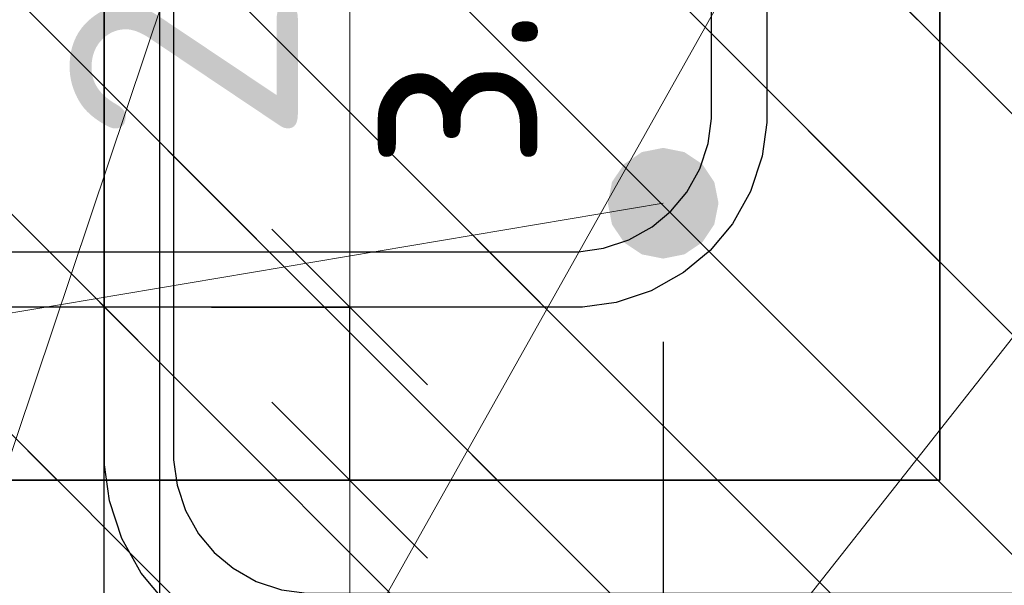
# Model space of a CAD drawing. Header units: metres. Extents: x -38 to 114, y -15 to 21.
# Tile 121 of 244: x 72.2129 to 72.3552, y 3.2431 to 3.3248. Entities that reach past the tile are written whole.
import ezdxf

# ---------------------------------------------------------------- set-up
doc = ezdxf.new("R2010")
doc.units = ezdxf.units.M
doc.header["$PDMODE"] = 65
for name, color, linetype, lineweight in [('XR$3$Арм.стержн. Арматура края', 96, 'Continuous', 35), ('XR$3$Арм.стержн.горизонт. 1', 180, 'Continuous', 35), ('XR$3$Размерная линия (1)', 7, 'Continuous', 13), ('XR$3$Размерная линия_ общее', 7, 'Continuous', 13), ('XR$4$Арм.стержн. Арматура края', 96, 'Continuous', 35), ('XR$4$Арм.стержн. Хомут', 240, 'Continuous', 35), ('XR$4$Арм.стержн.горизонт. 1', 180, 'Continuous', 35), ('XR$4$Размерная линия (1)', 7, 'Continuous', 13), ('XR$6$Арм.стержн. Арматура края', 96, 'Continuous', 35), ('XR$6$Арм.стержн. Хомут', 240, 'Continuous', 35), ('XR$6$Арм.стержн.горизонт. 1', 180, 'Continuous', 35), ('XR$6$Размерная линия (1)', 7, 'Continuous', 13)]:
    doc.layers.add(name, color=color, linetype=linetype, lineweight=lineweight)
doc.styles.add('ISOCPEUR', font='txt')
doc.dimstyles.new('DIMSTYLE_11', dxfattribs={"dimtxt": 0.033, "dimasz": 0.0375, "dimexe": 0, "dimexo": 0, "dimgap": 0.0165, "dimtad": 2, "dimdec": 0, "dimlfac": 1000, "dimrnd": 1, "dimzin": 12, "dimdsep": 46, "dimtxsty": 'ISOCPEUR', "dimblk1": 'ALL_ML_STRICH', "dimblk2": 'ALL_ML_STRICH', "dimsah": 1, "dimcen": 0, "dimclrd": 7, "dimclre": 256, "dimclrt": 7, "dimadec": 0, "dimazin": 0, "dimtfac": 1, "dimtdec": 0, "dimtix": 1, "dimtmove": 2, "dimatfit": 3, "dimfxl": 0, "dimtvp": 1.2, "dimtzin": 0, "dimlwd": 0, "dimlwe": -3, "dimarcsym": 0})
doc.dimstyles.new('DIMSTYLE_12', dxfattribs={"dimtxt": 0.03, "dimasz": 0.03, "dimexe": 0, "dimexo": 0, "dimgap": 0.015, "dimtad": 2, "dimdec": 0, "dimlfac": 1000, "dimrnd": 1, "dimzin": 12, "dimdsep": 46, "dimtxsty": 'ISOCPEUR', "dimblk1": 'ALL_ML_STRICH', "dimblk2": 'ALL_ML_STRICH', "dimsah": 1, "dimcen": 0, "dimclrd": 7, "dimclre": 256, "dimclrt": 7, "dimadec": 0, "dimazin": 0, "dimtfac": 1, "dimtdec": 0, "dimtix": 1, "dimtmove": 2, "dimatfit": 3, "dimfxl": 0, "dimtzin": 0, "dimlwd": 0, "dimlwe": -3, "dimarcsym": 0})
doc.dimstyles.new('DIMSTYLE_23', dxfattribs={"dimtxt": 0.03, "dimasz": 0.03, "dimexe": 0, "dimexo": 0, "dimgap": 0.015, "dimtad": 2, "dimdec": 0, "dimlfac": 1000, "dimrnd": 5, "dimzin": 12, "dimdsep": 46, "dimtxsty": 'ISOCPEUR', "dimblk1": 'ALL_ML_STRICH', "dimblk2": 'ALL_ML_STRICH', "dimsah": 1, "dimcen": 0, "dimclrd": 7, "dimclre": 256, "dimclrt": 7, "dimadec": 0, "dimazin": 0, "dimtfac": 1, "dimtdec": 0, "dimtix": 1, "dimtmove": 2, "dimatfit": 3, "dimfxl": 0, "dimtvp": 1.2, "dimtzin": 0, "dimlwd": 0, "dimlwe": -3, "dimarcsym": 0})
doc.dimstyles.new('DIMSTYLE_24', dxfattribs={"dimtxt": 0.03, "dimasz": 0.03, "dimexe": 0, "dimexo": 0, "dimgap": 0.015, "dimtad": 2, "dimdec": 0, "dimlfac": 1000, "dimrnd": 5, "dimzin": 12, "dimdsep": 46, "dimtxsty": 'ISOCPEUR', "dimblk1": 'ALL_ML_STRICH', "dimblk2": 'ALL_ML_STRICH', "dimsah": 1, "dimcen": 0, "dimclrd": 7, "dimclre": 256, "dimclrt": 7, "dimadec": 0, "dimazin": 0, "dimtfac": 1, "dimtdec": 0, "dimtix": 1, "dimtmove": 2, "dimatfit": 3, "dimfxl": 0, "dimtzin": 0, "dimlwd": 0, "dimlwe": -3, "dimarcsym": 0})
pattern_1 = [(135, (0, 0), (-0.031819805, -0.031819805), [0.4, -0.05, 0, -0.05]), (135, (-0.01591, -0.01591), (-0.031819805, -0.031819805), [0.8, -0.1, 0.1, -0.1])]

# ---------------------------------------------------------------- blocks, each defined once
blk = doc.blocks.new('ALL_ML_STRICH')
at = {"color": 0, "linetype": 'ByBlock', "lineweight": -2}
for p, q in [((0, -0.5), (0, 0.5)), ((-0.3, -0.3), (0.3, 0.3)), ((-1, 0), (0.5, 0))]:
    blk.add_line(p, q, dxfattribs=at)
blk = doc.blocks.new('*D96')
at = {"layer": 'DEFPOINTS', "color": 7, "linetype": 'Continuous', "lineweight": 13, "transparency": 33554687}
for p in [(72.22062, 3.28331), (72.22562, 3.25831), (72.26061, 3.25831)]:
    blk.add_point(p, dxfattribs=at)
at = {"layer": 'XR$3$Размерная линия_ общее', "color": 253, "linetype": 'Continuous', "lineweight": -2, "true_color": 0xa0a0a0, "transparency": 33554687}
for p, q in [((72.24062, 3.28331), (72.26061, 3.28331)), ((72.24562, 3.25831), (72.26061, 3.25831))]:
    blk.add_line(p, q, dxfattribs=at)
at = {"layer": 'XR$3$Размерная линия_ общее', "color": 7, "linetype": 'Continuous', "lineweight": -2, "transparency": 33554687}
blk.add_line((72.26061, 3.25831), (72.26061, 3.28331), dxfattribs=at)
at = {"layer": 'XR$3$Размерная линия_ общее', "color": 7, "linetype": 'Continuous', "lineweight": 13, "transparency": 33554687, "xscale": 0.0375, "yscale": 0.0375, "zscale": 0.0375}
for p, rotation in [((72.26061, 3.28331), 90), ((72.26061, 3.25831), 270)]:
    blk.add_blockref('ALL_ML_STRICH', p, dxfattribs=dict(at, rotation=rotation))
at = {"layer": 'XR$3$Размерная линия_ общее', "color": 7, "linetype": 'Continuous', "lineweight": 13, "transparency": 33554687, "insert": (72.26082, 3.30308), "char_height": 0.027, "width": 0.00135, "attachment_point": 1, "rotation": 90, "line_spacing_factor": 0.60241, "style": 'ISOCPEUR'}
blk.add_mtext('з.с.', dxfattribs=at)
at = {"layer": 'XR$3$Размерная линия_ общее', "color": 7, "linetype": 'Continuous', "lineweight": 13, "transparency": 33554687, "insert": (72.23661, 3.33003), "char_height": 0.033, "width": 0.066, "attachment_point": 5, "rotation": 90, "style": 'ISOCPEUR'}
blk.add_mtext('\\A1;{25}', dxfattribs=at)
blk = doc.blocks.new('*D248')
at = {"layer": 'DEFPOINTS', "color": 7, "linetype": 'Continuous', "lineweight": 13, "transparency": 33554687}
for p in [(72.04592, 3.25831), (72.34592, 3.25831), (72.04592, 3.12355)]:
    blk.add_point(p, dxfattribs=at)
at = {"layer": 'XR$3$Размерная линия (1)', "color": 9, "linetype": 'Continuous', "lineweight": -2, "true_color": 0xc7c7c7, "transparency": 33554687}
for p, q in [((72.04592, 3.23831), (72.04592, 3.12355)), ((72.34592, 3.23831), (72.34592, 3.12355))]:
    blk.add_line(p, q, dxfattribs=at)
at = {"layer": 'XR$3$Размерная линия (1)', "color": 7, "linetype": 'Continuous', "lineweight": -2, "transparency": 33554687}
blk.add_line((72.04592, 3.12355), (72.34592, 3.12355), dxfattribs=at)
at = {"layer": 'XR$3$Размерная линия (1)', "color": 7, "linetype": 'Continuous', "lineweight": 13, "transparency": 33554687, "xscale": 0.03, "yscale": 0.03, "zscale": 0.03, "rotation": 180}
blk.add_blockref('ALL_ML_STRICH', (72.04592, 3.12355), dxfattribs=at)
at = {"layer": 'XR$3$Размерная линия (1)', "color": 7, "linetype": 'Continuous', "lineweight": 13, "transparency": 33554687, "xscale": 0.03, "yscale": 0.03, "zscale": 0.03}
blk.add_blockref('ALL_ML_STRICH', (72.34592, 3.12355), dxfattribs=at)
at = {"layer": 'XR$3$Размерная линия (1)', "color": 7, "linetype": 'Continuous', "lineweight": 13, "transparency": 33554687, "insert": (72.19717, 3.14605), "char_height": 0.03, "width": 0.075, "attachment_point": 5, "style": 'ISOCPEUR'}
blk.add_mtext('\\W0.83;\\A1;{300}', dxfattribs=at)
blk = doc.blocks.new('*D251')
at = {"layer": 'DEFPOINTS', "color": 7, "linetype": 'Continuous', "lineweight": 13, "transparency": 33554687}
for p in [(72.19584, 3.29831), (72.30592, 3.29831), (72.19584, 3.19855)]:
    blk.add_point(p, dxfattribs=at)
at = {"layer": 'XR$3$Размерная линия (1)', "color": 9, "linetype": 'Continuous', "lineweight": -2, "true_color": 0xc7c7c7, "transparency": 33554687}
for p, q in [((72.19584, 3.27831), (72.19584, 3.19855)), ((72.30592, 3.27831), (72.30592, 3.19855))]:
    blk.add_line(p, q, dxfattribs=at)
at = {"layer": 'XR$3$Размерная линия (1)', "color": 7, "linetype": 'Continuous', "lineweight": -2, "transparency": 33554687}
blk.add_line((72.19584, 3.19855), (72.30592, 3.19855), dxfattribs=at)
at = {"layer": 'XR$3$Размерная линия (1)', "color": 7, "linetype": 'Continuous', "lineweight": 13, "transparency": 33554687, "xscale": 0.03, "yscale": 0.03, "zscale": 0.03, "rotation": 180}
blk.add_blockref('ALL_ML_STRICH', (72.19584, 3.19855), dxfattribs=at)
at = {"layer": 'XR$3$Размерная линия (1)', "color": 7, "linetype": 'Continuous', "lineweight": 13, "transparency": 33554687, "xscale": 0.03, "yscale": 0.03, "zscale": 0.03}
blk.add_blockref('ALL_ML_STRICH', (72.30592, 3.19855), dxfattribs=at)
at = {"layer": 'XR$3$Размерная линия (1)', "color": 7, "linetype": 'Continuous', "lineweight": 13, "transparency": 33554687, "insert": (72.25838, 3.22105), "char_height": 0.03, "width": 0.09, "attachment_point": 5, "style": 'ISOCPEUR'}
blk.add_mtext('\\A1;{110}', dxfattribs=at)
blk = doc.blocks.new('*D252')
at = {"layer": 'DEFPOINTS', "color": 7, "linetype": 'Continuous', "lineweight": 13, "transparency": 33554687}
for p in [(72.30592, 3.29831), (72.34592, 3.25831), (72.30592, 3.19855)]:
    blk.add_point(p, dxfattribs=at)
at = {"layer": 'XR$3$Размерная линия (1)', "color": 9, "linetype": 'Continuous', "lineweight": -2, "true_color": 0xc7c7c7, "transparency": 33554687}
for p, q in [((72.30592, 3.27831), (72.30592, 3.19855)), ((72.34592, 3.23831), (72.34592, 3.19855))]:
    blk.add_line(p, q, dxfattribs=at)
at = {"layer": 'XR$3$Размерная линия (1)', "color": 7, "linetype": 'Continuous', "lineweight": -2, "transparency": 33554687}
blk.add_line((72.30592, 3.19855), (72.34592, 3.19855), dxfattribs=at)
at = {"layer": 'XR$3$Размерная линия (1)', "color": 7, "linetype": 'Continuous', "lineweight": 13, "transparency": 33554687, "xscale": 0.03, "yscale": 0.03, "zscale": 0.03, "rotation": 180}
blk.add_blockref('ALL_ML_STRICH', (72.30592, 3.19855), dxfattribs=at)
at = {"layer": 'XR$3$Размерная линия (1)', "color": 7, "linetype": 'Continuous', "lineweight": 13, "transparency": 33554687, "xscale": 0.03, "yscale": 0.03, "zscale": 0.03}
blk.add_blockref('ALL_ML_STRICH', (72.34592, 3.19855), dxfattribs=at)
at = {"layer": 'XR$3$Размерная линия (1)', "color": 7, "linetype": 'Continuous', "lineweight": 13, "transparency": 33554687, "insert": (72.389, 3.22083), "char_height": 0.03, "width": 0.06, "attachment_point": 5, "style": 'ISOCPEUR'}
blk.add_mtext('\\A1;{40}', dxfattribs=at)
blk = doc.blocks.new('*D584')
at = {"layer": 'DEFPOINTS', "color": 7, "linetype": 'Continuous', "lineweight": 13, "transparency": 33554687}
for p in [(72.2401, 3.34697), (72.15483, 3.22697), (72.2401, 3.22697)]:
    blk.add_point(p, dxfattribs=at)
at = {"layer": 'XR$4$Размерная линия (1)', "color": 9, "linetype": 'Continuous', "lineweight": -2, "true_color": 0xc7c7c7, "transparency": 33554687}
for p, q in [((72.2201, 3.34697), (72.15483, 3.34697)), ((72.2201, 3.22697), (72.15483, 3.22697))]:
    blk.add_line(p, q, dxfattribs=at)
at = {"layer": 'XR$4$Размерная линия (1)', "color": 7, "linetype": 'Continuous', "lineweight": -2, "transparency": 33554687}
blk.add_line((72.15483, 3.22697), (72.15483, 3.34697), dxfattribs=at)
at = {"layer": 'XR$4$Размерная линия (1)', "color": 7, "linetype": 'Continuous', "lineweight": 13, "transparency": 33554687, "xscale": 0.03, "yscale": 0.03, "zscale": 0.03}
for p, rotation in [((72.15483, 3.34697), 90), ((72.15483, 3.22697), 270)]:
    blk.add_blockref('ALL_ML_STRICH', p, dxfattribs=dict(at, rotation=rotation))
at = {"layer": 'XR$4$Размерная линия (1)', "color": 7, "linetype": 'Continuous', "lineweight": 13, "transparency": 33554687, "insert": (72.13233, 3.29147), "char_height": 0.03, "width": 0.09, "attachment_point": 5, "rotation": 90, "style": 'ISOCPEUR'}
blk.add_mtext('\\A1;{120}', dxfattribs=at)
blk = doc.blocks.new('*D952')
at = {"layer": 'DEFPOINTS', "color": 7, "linetype": 'Continuous', "lineweight": 13, "transparency": 33554687}
for p in [(72.2401, 3.34697), (72.15483, 3.22697), (72.2401, 3.22697)]:
    blk.add_point(p, dxfattribs=at)
at = {"layer": 'XR$6$Размерная линия (1)', "color": 9, "linetype": 'Continuous', "lineweight": -2, "true_color": 0xc7c7c7, "transparency": 33554687}
for p, q in [((72.2201, 3.34697), (72.15483, 3.34697)), ((72.2201, 3.22697), (72.15483, 3.22697))]:
    blk.add_line(p, q, dxfattribs=at)
at = {"layer": 'XR$6$Размерная линия (1)', "color": 7, "linetype": 'Continuous', "lineweight": -2, "transparency": 33554687}
blk.add_line((72.15483, 3.22697), (72.15483, 3.34697), dxfattribs=at)
at = {"layer": 'XR$6$Размерная линия (1)', "color": 7, "linetype": 'Continuous', "lineweight": 13, "transparency": 33554687, "xscale": 0.03, "yscale": 0.03, "zscale": 0.03}
for p, rotation in [((72.15483, 3.34697), 90), ((72.15483, 3.22697), 270)]:
    blk.add_blockref('ALL_ML_STRICH', p, dxfattribs=dict(at, rotation=rotation))
at = {"layer": 'XR$6$Размерная линия (1)', "color": 7, "linetype": 'Continuous', "lineweight": 13, "transparency": 33554687, "insert": (72.13233, 3.29147), "char_height": 0.03, "width": 0.09, "attachment_point": 5, "rotation": 90, "style": 'ISOCPEUR'}
blk.add_mtext('\\A1;{120}', dxfattribs=at)

msp = doc.modelspace()

# ---------------------------------------------------------------- hatches: boundary and pattern name
at = {"linetype": 'Continuous', "lineweight": 13, "transparency": 33554687}
h = msp.add_hatch(dxfattribs=at)
h.set_pattern_fill('__________540', scale=0.015, style=0, pattern_type=2)
h.set_pattern_definition(pattern_1)
h.paths.add_polyline_path([(72.34592, 3.61831), (72.12592, 3.61831), (72.12592, 3.49831), (72.04592, 3.45831), (72.04592, 3.25831), (72.34592, 3.25831)], flags=0)
h = msp.add_hatch(dxfattribs=at)
h.set_pattern_fill('__________540', scale=0.015, style=0, pattern_type=2)
h.set_pattern_definition(pattern_1)
h.paths.add_polyline_path([(72.20014, 3.39197), (72.20014, 3.19197), (72.62732, 3.19197), (72.62732, 3.39197)], flags=0)
h = msp.add_hatch(dxfattribs=at)
h.set_pattern_fill('__________540', scale=0.015, style=0, pattern_type=2)
h.set_pattern_definition(pattern_1)
h.paths.add_polyline_path([(72.20014, 3.39197), (72.20014, 3.19197), (72.62732, 3.19197), (72.62732, 3.39197)], flags=0)
at = {"layer": 'XR$3$Арм.стержн.горизонт. 1', "linetype": 'Continuous', "lineweight": 50, "transparency": 33554687}
msp.add_hatch(color=7, dxfattribs=at).paths.add_polyline_path([(72.31392, 3.29831), (72.31331, 3.30137), (72.31157, 3.30396), (72.30898, 3.3057), (72.30592, 3.30631), (72.30285, 3.3057), (72.30026, 3.30396), (72.29852, 3.30137), (72.29792, 3.29831), (72.29852, 3.29525), (72.30026, 3.29265), (72.30285, 3.29092), (72.30592, 3.29031), (72.30898, 3.29092), (72.31157, 3.29265), (72.31331, 3.29525)])

# ---------------------------------------------------------------- linework, layer by layer
at = {"color": 7, "linetype": 'Continuous', "lineweight": 35, "transparency": 33554687}
for p, q in [((72.34592, 3.25831), (72.34592, 3.41831)), ((72.04592, 3.25831), (72.34592, 3.25831))]:
    msp.add_line(p, q, dxfattribs=at)
at = {"color": 7, "linetype": 'Continuous', "lineweight": 13, "transparency": 33554687}
msp.add_line((72.26061, 3.28331), (72.26061, 3.34731), dxfattribs=at)
at = {"layer": 'XR$3$Арм.стержн. Арматура края', "color": 40, "linetype": 'Continuous', "lineweight": 25, "transparency": 33554687}
for points in [[(72.32092, 3.51831), (72.32092, 3.30998), (72.32024, 3.3051), (72.31856, 3.30002), (72.31594, 3.29535), (72.31273, 3.2915), (72.30888, 3.28828), (72.3042, 3.28566), (72.29912, 3.28399), (72.29424, 3.28331), (72.09759, 3.28331)], [(72.09815, 3.29131), (72.29368, 3.29131), (72.2973, 3.29181), (72.30096, 3.29302), (72.30432, 3.2949), (72.30705, 3.29718), (72.30933, 3.29991), (72.31121, 3.30326), (72.31241, 3.30692), (72.31292, 3.31054), (72.31292, 3.51831), (72.32092, 3.51831)]]:
    msp.add_lwpolyline(points, dxfattribs=at)
at = {"layer": 'XR$3$Арм.стержн.горизонт. 1', "color": 7, "linetype": 'Continuous', "lineweight": 13, "transparency": 33554687}
msp.add_line((71.9842, 3.24427), (72.30592, 3.29831), dxfattribs=at)
at = {"layer": 'XR$4$Арм.стержн. Арматура края', "color": 4, "linetype": 'Continuous', "lineweight": 25, "transparency": 33554687}
for points in [[(72.63232, 3.23197), (72.2537, 3.23197), (72.24849, 3.2327), (72.24305, 3.23449), (72.23804, 3.2373), (72.23391, 3.24074), (72.23046, 3.24487), (72.22766, 3.24988), (72.22587, 3.25532), (72.22514, 3.26054), (72.22514, 3.33741), (72.22587, 3.34262), (72.22766, 3.34806), (72.23046, 3.35307), (72.23391, 3.3572), (72.23804, 3.36065), (72.24305, 3.36345), (72.24849, 3.36525), (72.2537, 3.36597), (72.63232, 3.36597)], [(72.63232, 3.35597), (72.2544, 3.35597), (72.25076, 3.35547), (72.24709, 3.35426), (72.24374, 3.35238), (72.24101, 3.3501), (72.23873, 3.34737), (72.23685, 3.34402), (72.23565, 3.34035), (72.23514, 3.33672), (72.23514, 3.26123), (72.23565, 3.25759), (72.23685, 3.25393), (72.23873, 3.25057), (72.24101, 3.24784), (72.24374, 3.24557), (72.24709, 3.24369), (72.25076, 3.24248), (72.2544, 3.24197), (72.63232, 3.24197)]]:
    msp.add_lwpolyline(points, dxfattribs=at)
at = {"layer": 'XR$4$Арм.стержн. Хомут', "color": 40, "linetype": 'Continuous', "lineweight": 25, "transparency": 33554687}
for points in [[(72.2251, 3.13982), (72.2251, 3.3373), (72.22578, 3.34218), (72.22746, 3.34726), (72.23007, 3.35193), (72.23329, 3.35578), (72.23714, 3.359), (72.24182, 3.36162), (72.2469, 3.36329), (72.25178, 3.36397), (72.39846, 3.36397), (72.40334, 3.36329), (72.40842, 3.36162), (72.4131, 3.359), (72.41695, 3.35578), (72.42017, 3.35193), (72.42279, 3.34726), (72.42446, 3.34218), (72.42514, 3.3373), (72.42514, 3.14365)], [(72.2251, 3.13982), (72.2251, 3.3373), (72.22578, 3.34218), (72.22746, 3.34726), (72.23007, 3.35193), (72.23329, 3.35578), (72.23714, 3.359), (72.24182, 3.36162), (72.2469, 3.36329), (72.25178, 3.36397), (72.39846, 3.36397), (72.40334, 3.36329), (72.40842, 3.36162), (72.4131, 3.359), (72.41695, 3.35578), (72.42017, 3.35193), (72.42279, 3.34726), (72.42446, 3.34218), (72.42514, 3.3373), (72.42514, 3.14365)], [(72.2251, 3.13982), (72.2251, 3.3373), (72.22578, 3.34218), (72.22746, 3.34726), (72.23007, 3.35193), (72.23329, 3.35578), (72.23714, 3.359), (72.24182, 3.36162), (72.2469, 3.36329), (72.25178, 3.36397), (72.39846, 3.36397), (72.40334, 3.36329), (72.40842, 3.36162), (72.4131, 3.359), (72.41695, 3.35578), (72.42017, 3.35193), (72.42279, 3.34726), (72.42446, 3.34218), (72.42514, 3.3373), (72.42514, 3.14365)], [(72.41714, 3.1442), (72.41714, 3.33674), (72.41664, 3.34036), (72.41543, 3.34402), (72.41355, 3.34737), (72.41127, 3.3501), (72.40854, 3.35238), (72.40519, 3.35426), (72.40152, 3.35547), (72.39791, 3.35597), (72.25233, 3.35597), (72.24872, 3.35547), (72.24505, 3.35426), (72.2417, 3.35238), (72.23897, 3.3501), (72.23669, 3.34737), (72.23481, 3.34402), (72.2336, 3.34036), (72.2331, 3.33674), (72.2331, 3.14038)], [(72.41714, 3.1442), (72.41714, 3.33674), (72.41664, 3.34036), (72.41543, 3.34402), (72.41355, 3.34737), (72.41127, 3.3501), (72.40854, 3.35238), (72.40519, 3.35426), (72.40152, 3.35547), (72.39791, 3.35597), (72.25233, 3.35597), (72.24872, 3.35547), (72.24505, 3.35426), (72.2417, 3.35238), (72.23897, 3.3501), (72.23669, 3.34737), (72.23481, 3.34402), (72.2336, 3.34036), (72.2331, 3.33674), (72.2331, 3.14038)], [(72.41714, 3.1442), (72.41714, 3.33674), (72.41664, 3.34036), (72.41543, 3.34402), (72.41355, 3.34737), (72.41127, 3.3501), (72.40854, 3.35238), (72.40519, 3.35426), (72.40152, 3.35547), (72.39791, 3.35597), (72.25233, 3.35597), (72.24872, 3.35547), (72.24505, 3.35426), (72.2417, 3.35238), (72.23897, 3.3501), (72.23669, 3.34737), (72.23481, 3.34402), (72.2336, 3.34036), (72.2331, 3.33674), (72.2331, 3.14038)]]:
    msp.add_lwpolyline(points, dxfattribs=at)
at = {"layer": 'XR$4$Арм.стержн.горизонт. 1', "color": 7, "linetype": 'Continuous', "lineweight": 13, "transparency": 33554687}
for q in [(72.32503, 3.34697), (72.4101, 3.34697), (72.2401, 3.34697)]:
    msp.add_line((72.11417, 2.97167), q, dxfattribs=at)
at = {"layer": 'XR$6$Арм.стержн. Арматура края', "color": 4, "linetype": 'Continuous', "lineweight": 25, "transparency": 33554687}
for points in [[(72.63232, 3.23197), (72.2537, 3.23197), (72.24849, 3.2327), (72.24305, 3.23449), (72.23804, 3.2373), (72.23391, 3.24074), (72.23046, 3.24487), (72.22766, 3.24988), (72.22587, 3.25532), (72.22514, 3.26054), (72.22514, 3.33741), (72.22587, 3.34262), (72.22766, 3.34806), (72.23046, 3.35307), (72.23391, 3.3572), (72.23804, 3.36065), (72.24305, 3.36345), (72.24849, 3.36525), (72.2537, 3.36597), (72.63232, 3.36597)], [(72.63232, 3.35597), (72.2544, 3.35597), (72.25076, 3.35547), (72.24709, 3.35426), (72.24374, 3.35238), (72.24101, 3.3501), (72.23873, 3.34737), (72.23685, 3.34402), (72.23565, 3.34035), (72.23514, 3.33672), (72.23514, 3.26123), (72.23565, 3.25759), (72.23685, 3.25393), (72.23873, 3.25057), (72.24101, 3.24784), (72.24374, 3.24557), (72.24709, 3.24369), (72.25076, 3.24248), (72.2544, 3.24197), (72.63232, 3.24197)]]:
    msp.add_lwpolyline(points, dxfattribs=at)
at = {"layer": 'XR$6$Арм.стержн. Хомут', "color": 40, "linetype": 'Continuous', "lineweight": 25, "transparency": 33554687}
for points in [[(72.2251, 3.13982), (72.2251, 3.3373), (72.22578, 3.34218), (72.22746, 3.34726), (72.23007, 3.35193), (72.23329, 3.35578), (72.23714, 3.359), (72.24182, 3.36162), (72.2469, 3.36329), (72.25178, 3.36397), (72.39846, 3.36397), (72.40334, 3.36329), (72.40842, 3.36162), (72.4131, 3.359), (72.41695, 3.35578), (72.42017, 3.35193), (72.42279, 3.34726), (72.42446, 3.34218), (72.42514, 3.3373), (72.42514, 3.14365)], [(72.2251, 3.13982), (72.2251, 3.3373), (72.22578, 3.34218), (72.22746, 3.34726), (72.23007, 3.35193), (72.23329, 3.35578), (72.23714, 3.359), (72.24182, 3.36162), (72.2469, 3.36329), (72.25178, 3.36397), (72.39846, 3.36397), (72.40334, 3.36329), (72.40842, 3.36162), (72.4131, 3.359), (72.41695, 3.35578), (72.42017, 3.35193), (72.42279, 3.34726), (72.42446, 3.34218), (72.42514, 3.3373), (72.42514, 3.14365)], [(72.2251, 3.13982), (72.2251, 3.3373), (72.22578, 3.34218), (72.22746, 3.34726), (72.23007, 3.35193), (72.23329, 3.35578), (72.23714, 3.359), (72.24182, 3.36162), (72.2469, 3.36329), (72.25178, 3.36397), (72.39846, 3.36397), (72.40334, 3.36329), (72.40842, 3.36162), (72.4131, 3.359), (72.41695, 3.35578), (72.42017, 3.35193), (72.42279, 3.34726), (72.42446, 3.34218), (72.42514, 3.3373), (72.42514, 3.14365)], [(72.41714, 3.1442), (72.41714, 3.33674), (72.41664, 3.34036), (72.41543, 3.34402), (72.41355, 3.34737), (72.41127, 3.3501), (72.40854, 3.35238), (72.40519, 3.35426), (72.40152, 3.35547), (72.39791, 3.35597), (72.25233, 3.35597), (72.24872, 3.35547), (72.24505, 3.35426), (72.2417, 3.35238), (72.23897, 3.3501), (72.23669, 3.34737), (72.23481, 3.34402), (72.2336, 3.34036), (72.2331, 3.33674), (72.2331, 3.14038)], [(72.41714, 3.1442), (72.41714, 3.33674), (72.41664, 3.34036), (72.41543, 3.34402), (72.41355, 3.34737), (72.41127, 3.3501), (72.40854, 3.35238), (72.40519, 3.35426), (72.40152, 3.35547), (72.39791, 3.35597), (72.25233, 3.35597), (72.24872, 3.35547), (72.24505, 3.35426), (72.2417, 3.35238), (72.23897, 3.3501), (72.23669, 3.34737), (72.23481, 3.34402), (72.2336, 3.34036), (72.2331, 3.33674), (72.2331, 3.14038)], [(72.41714, 3.1442), (72.41714, 3.33674), (72.41664, 3.34036), (72.41543, 3.34402), (72.41355, 3.34737), (72.41127, 3.3501), (72.40854, 3.35238), (72.40519, 3.35426), (72.40152, 3.35547), (72.39791, 3.35597), (72.25233, 3.35597), (72.24872, 3.35547), (72.24505, 3.35426), (72.2417, 3.35238), (72.23897, 3.3501), (72.23669, 3.34737), (72.23481, 3.34402), (72.2336, 3.34036), (72.2331, 3.33674), (72.2331, 3.14038)]]:
    msp.add_lwpolyline(points, dxfattribs=at)
at = {"layer": 'XR$6$Арм.стержн.горизонт. 1', "color": 7, "linetype": 'Continuous', "lineweight": 13, "transparency": 33554687}
for q in [(72.32503, 3.34697), (72.2401, 3.34697), (72.4101, 3.34697)]:
    msp.add_line((72.11417, 2.97167), q, dxfattribs=at)

# ---------------------------------------------------------------- dimensions: what is measured, and where the dimension line sits
at = {"layer": 'XR$3$Размерная линия (1)', "color": 7, "linetype": 'Continuous', "lineweight": 13, "transparency": 33554687}
for base, p1, p2, dimstyle, picture, middle in [((72.30592, 3.19855), (72.19584, 3.27831), (72.30592, 3.27831), 'DIMSTYLE_24', '*D251', (72.25838, 3.22105)), ((72.34592, 3.19855), (72.30592, 3.27831), (72.34592, 3.23831), 'DIMSTYLE_23', '*D252', (72.389, 3.22083)), ((72.34592, 3.12355), (72.04592, 3.23831), (72.34592, 3.23831), 'DIMSTYLE_24', '*D248', (72.19717, 3.14605))]:
    dim = msp.add_linear_dim(base=base, p1=p1, p2=p2, dimstyle=dimstyle, override={"dimpost": '<>', "dimclrd": 7, "dimclre": 9, "dimclrt": 7, "dimlwd": 0, "dimlwe": 65533}, dxfattribs=at)
    dim.commit()
    dim.dimension.update_dxf_attribs({"geometry": picture, "text_midpoint": middle, "dimtype": 160})
at = {"layer": 'XR$3$Размерная линия_ общее', "color": 7, "linetype": 'Continuous', "lineweight": 13, "transparency": 33554687}
dim = msp.add_linear_dim(base=(72.26061, 3.28331), p1=(72.24562, 3.25831), p2=(72.24062, 3.28331), angle=90, text='<>\\Xз.с.', dimstyle='DIMSTYLE_11', override={"dimpost": '<>', "dimclrd": 7, "dimclre": 253, "dimclrt": 7, "dimlwd": 0, "dimlwe": 65533}, dxfattribs=at)
dim.commit()
dim.dimension.update_dxf_attribs({"geometry": '*D96', "text_midpoint": (72.23661, 3.33003), "dimtype": 160})
at = {"layer": 'XR$4$Размерная линия (1)', "color": 7, "linetype": 'Continuous', "lineweight": 13, "transparency": 33554687}
dim = msp.add_linear_dim(base=(72.15483, 3.34697), p1=(72.2201, 3.22697), p2=(72.2201, 3.34697), angle=90, dimstyle='DIMSTYLE_12', override={"dimpost": '<>', "dimclrd": 7, "dimclre": 9, "dimclrt": 7, "dimlwd": 0, "dimlwe": 65533}, dxfattribs=at)
dim.commit()
dim.dimension.update_dxf_attribs({"geometry": '*D584', "text_midpoint": (72.13233, 3.29147), "dimtype": 160})
at = {"layer": 'XR$6$Размерная линия (1)', "color": 7, "linetype": 'Continuous', "lineweight": 13, "transparency": 33554687}
dim = msp.add_linear_dim(base=(72.15483, 3.34697), p1=(72.2201, 3.22697), p2=(72.2201, 3.34697), angle=90, dimstyle='DIMSTYLE_12', override={"dimpost": '<>', "dimclrd": 7, "dimclre": 9, "dimclrt": 7, "dimlwd": 0, "dimlwe": 65533}, dxfattribs=at)
dim.commit()
dim.dimension.update_dxf_attribs({"geometry": '*D952', "text_midpoint": (72.13233, 3.29147), "dimtype": 160})

doc.saveas('drawing.dxf')
